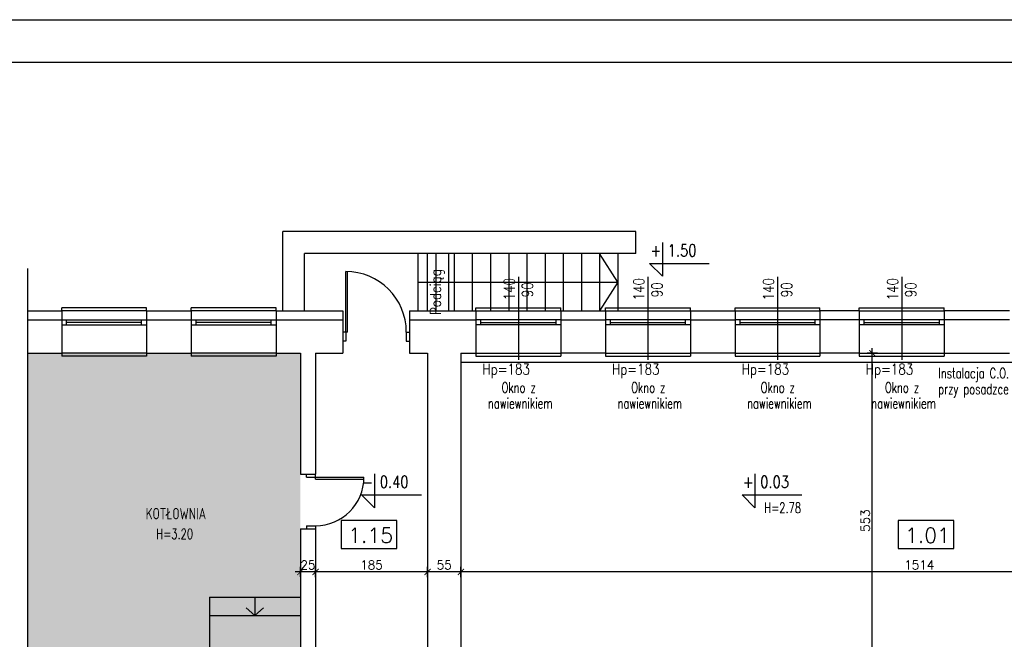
# Model space of a CAD drawing. Header units: millimetres. Extents: x 31969 to 285678, y -69766 to -1123.
# Tile 62 of 102: x 140200 to 141825, y -6734 to -5711. Entities that reach past the tile are written whole.
import ezdxf
from ezdxf.enums import TextEntityAlignment as Align
from ezdxf.lldxf.tags import DXFTag

# ---------------------------------------------------------------- set-up
doc = ezdxf.new("R2010")
doc.units = ezdxf.units.MM
for name, color, linetype in [('a-izolacja 1', 3, 'Continuous'), ('a-koty', 1, 'Continuous'), ('a-opis 1', 3, 'Continuous'), ('a-opis 2', 1, 'Continuous'), ('a-opis 3', 15, 'Continuous'), ('a-opis stolarki 1', 3, 'Continuous'), ('a-schody', 3, 'Continuous'), ('a-stolarka istniejąca', 3, 'Continuous'), ('a-stolarka okienna', 3, 'Continuous'), ('a-szkło', 4, 'Continuous'), ('a-szraf', 252, 'Continuous'), ('a-wymiary', 11, 'Continuous'), ('a-ściany istniejące murowane', 6, 'Continuous')]:
    doc.layers.add(name, color=color, linetype=linetype)
doc.styles.add('MAREK', font='simplex.shx')
doc.styles.add('RS01507', font='romans.shx', dxfattribs={"width": 0.7, "height": 0.15})
doc.styles.add('WYMIAR', font='romans.shx', dxfattribs={"width": 0.8})
tags = doc.linetypes.add('DASHED', pattern=[0.75, 0.5, -0.25]).pattern_tags.tags
tags[6:7] = [DXFTag(74, 4), DXFTag(75, 0), DXFTag(340, '0'), DXFTag(46, 1.0), DXFTag(50, 0.0), DXFTag(44, 0.0), DXFTag(45, 0.0)]
tags[4:5] = [DXFTag(74, 4), DXFTag(75, 0), DXFTag(340, '0'), DXFTag(46, 1.0), DXFTag(50, 0.0), DXFTag(44, 0.0), DXFTag(45, 0.0)]
doc.dimstyles.new('MAREK', dxfattribs={"dimscale": 0.85, "dimtxt": 17, "dimasz": 12, "dimexe": 10, "dimexo": 0.625, "dimgap": 5, "dimtad": 1, "dimdec": 1, "dimdsep": 46, "dimtxsty": 'MAREK', "dimblk1": 'ARCHTICK', "dimblk2": 'ARCHTICK', "dimsah": 1, "dimcen": 2.5, "dimdle": 10, "dimadec": 0, "dimazin": 0, "dimtfac": 1, "dimtdec": 1, "dimtmove": 1, "dimatfit": 3, "dimldrblk": 'ARCHTICK', "dimfxl": 0, "dimtolj": 1, "dimtzin": 0, "dimarcsym": 0})

# ---------------------------------------------------------------- blocks, each defined once
blk = doc.blocks.new('_ARCHTICK')
at = {"color": 0, "linetype": 'ByBlock', "const_width": 0.15}
blk.add_lwpolyline([(-0.5, -0.5), (0.5, 0.5)], dxfattribs=at)
blk = doc.blocks.new('*D65')
at = {"layer": 'a-wymiary', "color": 0, "lineweight": -2, "ltscale": 100}
for p, q in [((141607.5, -6823.4), (141607.5, -6253.4)), ((141616, -6261.9), (141599, -6261.9)), ((141616, -6814.9), (141599, -6814.9))]:
    blk.add_line(p, q, dxfattribs=at)
at = {"layer": 'DEFPOINTS', "color": 0, "ltscale": 100}
for p in [(141607.5, -6261.9), (141618.2, -6261.9), (141623.6, -6814.9)]:
    blk.add_point(p, dxfattribs=at)
at = {"layer": 'a-wymiary', "color": 0, "lineweight": -2, "ltscale": 100, "xscale": 10.2, "yscale": 10.2, "zscale": 10.2}
for p, rotation in [((141607.5, -6261.9), 90), ((141607.5, -6814.9), 270)]:
    blk.add_blockref('_ARCHTICK', p, dxfattribs=dict(at, rotation=rotation))
at = {"layer": 'a-wymiary', "color": 0, "ltscale": 100, "insert": (141596, -6538.4), "char_height": 14.45, "attachment_point": 5, "rotation": 90, "style": 'MAREK'}
blk.add_mtext('\\A1;553', dxfattribs=at)
blk = doc.blocks.new('*D70')
at = {"layer": 'a-wymiary', "color": 0, "lineweight": -2, "ltscale": 100}
for p, q in [((140928.1, -6631.7), (140928.1, -6614.7)), ((142442.1, -6631.7), (142442.1, -6614.7)), ((142450.6, -6623.2), (140919.6, -6623.2))]:
    blk.add_line(p, q, dxfattribs=at)
at = {"layer": 'DEFPOINTS', "color": 0, "ltscale": 100}
for p in [(140928.1, -6623.2), (140928.1, -6632.6), (142442.1, -6632.6)]:
    blk.add_point(p, dxfattribs=at)
at = {"layer": 'a-wymiary', "color": 0, "lineweight": -2, "ltscale": 100, "xscale": 10.2, "yscale": 10.2, "zscale": 10.2, "rotation": 180}
blk.add_blockref('_ARCHTICK', (140928.1, -6623.2), dxfattribs=at)
at = {"layer": 'a-wymiary', "color": 0, "lineweight": -2, "ltscale": 100, "xscale": 10.2, "yscale": 10.2, "zscale": 10.2}
blk.add_blockref('_ARCHTICK', (142442.1, -6623.2), dxfattribs=at)
at = {"layer": 'a-wymiary', "color": 0, "ltscale": 100, "insert": (141685.1, -6611.7), "char_height": 14.45, "attachment_point": 5, "style": 'MAREK'}
blk.add_mtext('\\A1;1514', dxfattribs=at)
blk = doc.blocks.new('*D120')
at = {"layer": 'a-wymiary', "color": 0, "lineweight": -2, "ltscale": 100}
for p, q in [((140873.1, -6631.7), (140873.1, -6614.7)), ((140928.1, -6631.7), (140928.1, -6614.7)), ((140936.6, -6623.2), (140864.6, -6623.2))]:
    blk.add_line(p, q, dxfattribs=at)
at = {"layer": 'DEFPOINTS', "color": 0, "ltscale": 100}
for p in [(140873.1, -6623.2), (140873.1, -6644), (140928.1, -6644)]:
    blk.add_point(p, dxfattribs=at)
at = {"layer": 'a-wymiary', "color": 0, "lineweight": -2, "ltscale": 100, "xscale": 10.2, "yscale": 10.2, "zscale": 10.2, "rotation": 180}
blk.add_blockref('_ARCHTICK', (140873.1, -6623.2), dxfattribs=at)
at = {"layer": 'a-wymiary', "color": 0, "lineweight": -2, "ltscale": 100, "xscale": 10.2, "yscale": 10.2, "zscale": 10.2}
blk.add_blockref('_ARCHTICK', (140928.1, -6623.2), dxfattribs=at)
at = {"layer": 'a-wymiary', "color": 0, "ltscale": 100, "insert": (140900.6, -6611.7), "char_height": 14.45, "attachment_point": 5, "style": 'MAREK'}
blk.add_mtext('\\A1;55', dxfattribs=at)
blk = doc.blocks.new('*D121')
at = {"layer": 'a-wymiary', "color": 0, "lineweight": -2, "ltscale": 100}
for p, q in [((140688.1, -6631.7), (140688.1, -6614.7)), ((140873.1, -6631.7), (140873.1, -6614.7)), ((140881.6, -6623.2), (140679.6, -6623.2))]:
    blk.add_line(p, q, dxfattribs=at)
at = {"layer": 'DEFPOINTS', "color": 0, "ltscale": 100}
for p in [(140688.1, -6623.2), (140688.1, -6634.9), (140873.1, -6644)]:
    blk.add_point(p, dxfattribs=at)
at = {"layer": 'a-wymiary', "color": 0, "lineweight": -2, "ltscale": 100, "xscale": 10.2, "yscale": 10.2, "zscale": 10.2, "rotation": 180}
blk.add_blockref('_ARCHTICK', (140688.1, -6623.2), dxfattribs=at)
at = {"layer": 'a-wymiary', "color": 0, "lineweight": -2, "ltscale": 100, "xscale": 10.2, "yscale": 10.2, "zscale": 10.2}
blk.add_blockref('_ARCHTICK', (140873.1, -6623.2), dxfattribs=at)
at = {"layer": 'a-wymiary', "color": 0, "ltscale": 100, "insert": (140780.6, -6611.7), "char_height": 14.45, "attachment_point": 5, "style": 'MAREK'}
blk.add_mtext('\\A1;185', dxfattribs=at)
blk = doc.blocks.new('*D122')
at = {"layer": 'a-wymiary', "color": 0, "lineweight": -2, "ltscale": 100}
for p, q in [((140663.1, -6631.3), (140663.1, -6614.7)), ((140688.1, -6631.7), (140688.1, -6614.7)), ((140696.6, -6623.2), (140654.6, -6623.2))]:
    blk.add_line(p, q, dxfattribs=at)
at = {"layer": 'DEFPOINTS', "color": 0, "ltscale": 100}
for p in [(140663.1, -6623.2), (140663.1, -6631.9), (140688.1, -6634.9)]:
    blk.add_point(p, dxfattribs=at)
at = {"layer": 'a-wymiary', "color": 0, "lineweight": -2, "ltscale": 100, "xscale": 10.2, "yscale": 10.2, "zscale": 10.2, "rotation": 180}
blk.add_blockref('_ARCHTICK', (140663.1, -6623.2), dxfattribs=at)
at = {"layer": 'a-wymiary', "color": 0, "lineweight": -2, "ltscale": 100, "xscale": 10.2, "yscale": 10.2, "zscale": 10.2}
blk.add_blockref('_ARCHTICK', (140688.1, -6623.2), dxfattribs=at)
at = {"layer": 'a-wymiary', "color": 0, "ltscale": 100, "insert": (140675.6, -6611.7), "char_height": 14.45, "attachment_point": 5, "style": 'MAREK'}
blk.add_mtext('\\A1;25', dxfattribs=at)

msp = doc.modelspace()

# ---------------------------------------------------------------- hatches: boundary and pattern name
at = {"layer": 'a-szraf', "ltscale": 30}
h = msp.add_hatch(dxfattribs=at)
h.set_pattern_fill('DOTS', color=256, scale=3)
h.paths.add_polyline_path([(140443.07, -7004.86), (140213.07, -7004.86), (140213.07, -7262.86), (140443.07, -7262.86)])
h.paths.add_polyline_path([(140278.07, -6858.86), (140213.07, -6858.86), (140213.07, -6989.86), (140278.07, -6989.86)])
h.paths.add_polyline_path([(140663.07, -6261.86), (140213.07, -6261.86), (140213.07, -6814.86), (140663.07, -6814.86)])

# ---------------------------------------------------------------- linework, layer by layer
at = {"layer": 'a-izolacja 1'}
for p, q in [((140213.07, -6206.86), (140269.07, -6206.86)), ((140409.07, -6206.86), (140483.07, -6206.86)), ((140623.07, -6206.86), (140733.07, -6206.86)), ((140843.07, -6206.86), (140953.07, -6206.86)), ((141093.07, -6206.86), (141167.07, -6206.86)), ((141307.07, -6206.86), (141381.07, -6206.86)), ((141586.07, -6206.86), (141521.07, -6206.86)), ((141834.07, -6206.86), (141726.07, -6206.86))]:
    msp.add_line(p, q, dxfattribs=at)
at = {"layer": 'a-koty'}
for points in [[(141260.95, -6078.92), (141260.95, -6134.8), (141239.72, -6113.57), (141338.37, -6113.57)], [(140785.52, -6461.33), (140785.52, -6517.21), (140764.3, -6495.98), (140862.95, -6495.98)], [(141413.73, -6461.33), (141413.73, -6517.21), (141392.51, -6495.98), (141491.16, -6495.98)]]:
    msp.add_lwpolyline(points, dxfattribs=at)
at = {"layer": 'a-opis 2', "ltscale": 2}
for points in [[(144793.33, -8680.89), (139893.33, -8680.89), (139893.33, -5710.89), (144793.33, -5710.89)], [(140143.33, -5780.89), (144723.33, -5780.89), (144723.33, -8610.89), (140143.33, -8610.89)]]:
    msp.add_lwpolyline(points, close=True, dxfattribs=at)
at = {"layer": 'a-opis 3'}
for points in [[(140822.51, -6538.39), (140730.6, -6538.39), (140730.6, -6584.63), (140822.51, -6584.63)], [(141741.97, -6538.39), (141650.05, -6538.39), (141650.05, -6584.63), (141741.97, -6584.63)]]:
    msp.add_lwpolyline(points, close=True, dxfattribs=at)
at = {"layer": 'a-opis stolarki 1'}
for p, q in [((141023.07, -6135.65), (141023.07, -6272.78)), ((141237.07, -6135.65), (141237.07, -6272.78)), ((141451.07, -6135.65), (141451.07, -6272.78)), ((141656.07, -6135.65), (141656.07, -6272.78))]:
    msp.add_line(p, q, dxfattribs=at)
at = {"layer": 'a-schody'}
for p, q in [((140634.07, -6191.86), (140634.07, -6060.86)), ((141217.07, -6060.86), (140634.07, -6060.86)), ((141217.07, -6096.86), (141217.07, -6060.86)), ((140670.07, -6191.86), (140670.07, -6096.86)), ((141217.07, -6096.86), (140670.07, -6096.86)), ((140857.07, -6096.86), (140857.07, -6191.86)), ((140887.07, -6096.86), (140887.07, -6191.86)), ((140917.07, -6096.86), (140917.07, -6191.86)), ((140947.07, -6096.86), (140947.07, -6191.86)), ((140977.07, -6096.86), (140977.07, -6191.86)), ((141007.07, -6096.86), (141007.07, -6191.86)), ((141037.07, -6096.86), (141037.07, -6191.86)), ((141067.07, -6096.86), (141067.07, -6191.86)), ((141097.07, -6096.86), (141097.07, -6191.86)), ((141127.07, -6096.86), (141127.07, -6191.86)), ((141157.07, -6096.86), (141157.07, -6191.86)), ((141187.07, -6144.36), (141157.07, -6096.86)), ((141187.07, -6096.86), (141187.07, -6191.86)), ((140857.07, -6144.36), (141187.07, -6144.36)), ((141187.07, -6144.36), (141157.07, -6191.86)), ((140513.07, -6664.86), (140513.07, -6814.86)), ((140513.07, -6664.86), (140663.07, -6664.86)), ((140588.07, -6664.86), (140588.07, -6694.86)), ((140513.07, -6694.86), (140663.07, -6694.86)), ((140588.07, -6694.86), (140573.73, -6682.26)), ((140588.07, -6694.86), (140602.41, -6682.26))]:
    msp.add_line(p, q, dxfattribs=at)
at = {"layer": 'a-stolarka istniejąca', "ltscale": 40}
for p, q in [((140738.07, -6226.86), (140738.07, -6126.86)), ((140741.07, -6226.86), (140741.07, -6126.91)), ((140738.07, -6226.86), (140733.07, -6226.86)), ((140738.07, -6226.86), (140738.07, -6241.86)), ((140741.07, -6226.86), (140738.07, -6226.86)), ((140838.07, -6226.86), (140838.07, -6241.86)), ((140838.07, -6226.86), (140843.07, -6226.86)), ((140738.07, -6241.86), (140733.07, -6241.86)), ((140738.07, -6241.86), (140733.07, -6241.86)), ((140838.07, -6241.86), (140843.07, -6241.86)), ((140673.07, -6466.86), (140673.07, -6461.86)), ((140673.07, -6466.86), (140688.07, -6466.86)), ((140688.07, -6466.86), (140688.07, -6461.86)), ((140688.07, -6466.86), (140688.07, -6461.86)), ((140688.07, -6466.86), (140768.07, -6466.86)), ((140688.07, -6469.86), (140688.07, -6466.86)), ((140688.07, -6469.86), (140768.02, -6469.86)), ((140673.07, -6546.86), (140688.07, -6546.86)), ((140673.07, -6546.86), (140673.07, -6551.86)), ((140688.07, -6546.86), (140688.07, -6551.86))]:
    msp.add_line(p, q, dxfattribs=at)
for centre, radius, start, end in [((140738.07, -6226.86), 100, 0, 90), ((140688.07, -6466.86), 80, 270, 0)]:
    msp.add_arc(centre, radius, start, end, dxfattribs=at)
at = {"layer": 'a-stolarka okienna', "linetype": 'DASHED', "lineweight": 25, "ltscale": 20}
for p, q in [((140873.07, -6191.86), (140873.07, -6096.86)), ((140908.07, -6191.86), (140908.07, -6096.86)), ((140409.07, -6191.86), (140269.07, -6191.86)), ((140623.07, -6191.86), (140483.07, -6191.86)), ((140953.07, -6191.86), (141093.07, -6191.86)), ((141167.07, -6191.86), (141307.07, -6191.86)), ((141381.07, -6191.86), (141521.07, -6191.86)), ((141586.07, -6191.86), (141726.07, -6191.86)), ((140409.07, -6261.86), (140269.07, -6261.86)), ((140623.07, -6261.86), (140483.07, -6261.86)), ((140953.07, -6261.86), (141093.07, -6261.86)), ((141167.07, -6261.86), (141307.07, -6261.86)), ((141381.07, -6261.86), (141521.07, -6261.86)), ((141586.07, -6261.86), (141726.07, -6261.86))]:
    msp.add_line(p, q, dxfattribs=at)
at = {"layer": 'a-stolarka okienna', "ltscale": 40}
for p, q in [((140269.07, -6191.86), (140269.07, -6186.86)), ((140409.07, -6186.86), (140269.07, -6186.86)), ((140409.07, -6191.86), (140409.07, -6186.86)), ((140483.07, -6191.86), (140483.07, -6186.86)), ((140623.07, -6186.86), (140483.07, -6186.86)), ((140623.07, -6191.86), (140623.07, -6186.86)), ((140953.07, -6191.86), (140953.07, -6186.86)), ((140953.07, -6186.86), (141093.07, -6186.86)), ((141093.07, -6191.86), (141093.07, -6186.86)), ((141167.07, -6191.86), (141167.07, -6186.86)), ((141167.07, -6186.86), (141307.07, -6186.86)), ((141307.07, -6191.86), (141307.07, -6186.86)), ((141381.07, -6191.86), (141381.07, -6186.86)), ((141381.07, -6186.86), (141521.07, -6186.86)), ((141521.07, -6191.86), (141521.07, -6186.86)), ((141586.07, -6191.86), (141586.07, -6186.86)), ((141586.07, -6186.86), (141726.07, -6186.86)), ((141726.07, -6191.86), (141726.07, -6186.86)), ((140269.07, -6261.86), (140269.07, -6266.86)), ((140409.07, -6266.86), (140269.07, -6266.86)), ((140409.07, -6261.86), (140409.07, -6266.86)), ((140483.07, -6261.86), (140483.07, -6266.86)), ((140623.07, -6266.86), (140483.07, -6266.86)), ((140623.07, -6261.86), (140623.07, -6266.86)), ((140953.07, -6261.86), (140953.07, -6266.86)), ((140953.07, -6266.86), (141093.07, -6266.86)), ((141093.07, -6261.86), (141093.07, -6266.86)), ((141167.07, -6261.86), (141167.07, -6266.86)), ((141167.07, -6266.86), (141307.07, -6266.86)), ((141307.07, -6261.86), (141307.07, -6266.86)), ((141381.07, -6261.86), (141381.07, -6266.86)), ((141381.07, -6266.86), (141521.07, -6266.86)), ((141521.07, -6261.86), (141521.07, -6266.86)), ((141586.07, -6261.86), (141586.07, -6266.86)), ((141586.07, -6266.86), (141726.07, -6266.86)), ((141726.07, -6261.86), (141726.07, -6266.86))]:
    msp.add_line(p, q, dxfattribs=at)
at = {"layer": 'a-stolarka okienna'}
for p, q in [((140269.07, -6206.86), (140409.07, -6206.86)), ((140276.85, -6214.86), (140276.85, -6206.86)), ((140400.85, -6214.86), (140400.85, -6206.86)), ((140483.07, -6206.86), (140623.07, -6206.86)), ((140490.85, -6214.86), (140490.85, -6206.86)), ((140614.85, -6214.86), (140614.85, -6206.86)), ((141093.07, -6206.86), (140953.07, -6206.86)), ((140961.3, -6214.86), (140961.3, -6206.86)), ((141085.3, -6214.86), (141085.3, -6206.86)), ((141307.07, -6206.86), (141167.07, -6206.86)), ((141175.3, -6214.86), (141175.3, -6206.86)), ((141299.3, -6214.86), (141299.3, -6206.86)), ((141521.07, -6206.86), (141381.07, -6206.86)), ((141389.3, -6214.86), (141389.3, -6206.86)), ((141513.3, -6214.86), (141513.3, -6206.86)), ((141726.07, -6206.86), (141586.07, -6206.86)), ((141594.3, -6214.86), (141594.3, -6206.86)), ((141718.3, -6214.86), (141718.3, -6206.86)), ((140269.07, -6214.86), (140408.85, -6214.86)), ((140483.07, -6214.86), (140622.85, -6214.86)), ((141093.07, -6214.86), (140953.3, -6214.86)), ((141307.07, -6214.86), (141167.3, -6214.86)), ((141521.07, -6214.86), (141381.3, -6214.86)), ((141726.07, -6214.86), (141586.3, -6214.86))]:
    msp.add_line(p, q, dxfattribs=at)
at = {"layer": 'a-stolarka okienna', "linetype": 'DASHED', "lineweight": 25, "ltscale": 40}
msp.add_line((140928.07, -6276.86), (143121.07, -6276.86), dxfattribs=at)
at = {"layer": 'a-szkło', "ltscale": 2}
for p, q in [((140400.85, -6210.86), (140276.85, -6210.86)), ((140614.85, -6210.86), (140490.85, -6210.86)), ((140961.3, -6210.86), (141085.3, -6210.86)), ((141175.3, -6210.86), (141299.3, -6210.86)), ((141389.3, -6210.86), (141513.3, -6210.86)), ((141594.3, -6210.86), (141718.3, -6210.86))]:
    msp.add_line(p, q, dxfattribs=at)
at = {"layer": 'a-ściany istniejące murowane'}
for p, q in [((140213.07, -7402.86), (140213.07, -6121.86)), ((140213.07, -6191.86), (140269.07, -6191.86)), ((140269.07, -6191.86), (140269.07, -6261.86)), ((140409.07, -6191.86), (140483.07, -6191.86)), ((140409.07, -6191.86), (140409.07, -6261.86)), ((140483.07, -6191.86), (140483.07, -6261.86)), ((140623.07, -6191.86), (140623.07, -6261.86)), ((140623.07, -6191.86), (140733.07, -6191.86)), ((140733.07, -6191.86), (140733.07, -6261.86)), ((140843.07, -6191.86), (140843.07, -6261.86)), ((140843.07, -6191.86), (140953.07, -6191.86)), ((140953.07, -6191.86), (140953.07, -6261.86)), ((141093.07, -6191.86), (141093.07, -6261.86)), ((141093.07, -6191.86), (141167.07, -6191.86)), ((141167.07, -6191.86), (141167.07, -6261.86)), ((141307.07, -6191.86), (141307.07, -6261.86)), ((141307.07, -6191.86), (141381.07, -6191.86)), ((141381.07, -6191.86), (141381.07, -6261.86)), ((141521.07, -6191.86), (141521.07, -6261.86)), ((141586.07, -6191.86), (141521.07, -6191.86)), ((141586.07, -6191.86), (141586.07, -6261.86)), ((141726.07, -6191.86), (141726.07, -6261.86)), ((141834.07, -6191.86), (141726.07, -6191.86)), ((140213.07, -6261.86), (140269.07, -6261.86)), ((140409.07, -6261.86), (140483.07, -6261.86)), ((140623.07, -6261.86), (140663.07, -6261.86)), ((140663.07, -6261.86), (140663.07, -6461.86)), ((140688.07, -6261.86), (140688.07, -6461.86)), ((140688.07, -6261.86), (140733.07, -6261.86)), ((140843.07, -6261.86), (140873.07, -6261.86)), ((140873.07, -6261.86), (140873.07, -6814.86)), ((140928.07, -6261.86), (140928.07, -6814.86)), ((140928.07, -6261.86), (140953.07, -6261.86)), ((141167.07, -6261.86), (141093.07, -6261.86)), ((141381.07, -6261.86), (141307.07, -6261.86)), ((141586.07, -6261.86), (141521.07, -6261.86)), ((141726.07, -6261.86), (141834.07, -6261.86)), ((140663.07, -6461.86), (140688.07, -6461.86)), ((140663.07, -6551.86), (140688.07, -6551.86)), ((140663.07, -6551.86), (140663.07, -6814.86)), ((140688.07, -6551.86), (140688.07, -6814.86))]:
    msp.add_line(p, q, dxfattribs=at)

# ---------------------------------------------------------------- texts
at = {"layer": 'a-koty', "char_height": 19.8, "width": 462.9754, "attachment_point": 1, "style": 'WYMIAR'}
for s, insert in [('+ 1.50', (141241.16, -6082.07)), ('- 0.40', (140765.73, -6464.48)), ('+ 0.03', (141393.94, -6464.48))]:
    msp.add_mtext(s, dxfattribs=dict(at, insert=insert))
at = {"layer": 'a-opis 1', "ltscale": 40, "style": 'RS01507', "width": 0.7}
for s, height, p in [('Instalacja C.O.', 17.1027, (141716.57, -6294.77)), ('Okno z ', 17.103, (140995.27, -6318.49)), ('Okno z ', 17.103, (141209.27, -6318.49)), ('Okno z ', 17.103, (141423.27, -6318.49)), ('Okno z ', 17.103, (141628.27, -6318.49)), ('przy posadzce', 17.1027, (141716.3, -6320.97)), ('nawiewnikiem', 17.1027, (140972.86, -6344.69)), ('nawiewnikiem', 17.1027, (141186.86, -6344.69)), ('nawiewnikiem', 17.1027, (141400.86, -6344.69)), ('nawiewnikiem', 17.1027, (141605.86, -6344.69))]:
    msp.add_text(s, height=height, dxfattribs=at).set_placement(p, align=Align.MIDDLE_LEFT)
for s, height, p in [('KOTŁOWNIA', 18.813, (140407.78, -6536.24)), (' H=2.78', 17.103, (141421.03, -6525.78)), (' H=3.20', 17.103, (140417.14, -6568.82))]:
    msp.add_text(s, height=height, dxfattribs=at).set_placement(p)
at = {"layer": 'a-opis 3', "style": 'MAREK'}
for s, p in [('1.15', (140742.07, -6574.93)), ('1.01', (141661.53, -6574.93))]:
    msp.add_text(s, height=24.659, dxfattribs=at).set_placement(p)
at = {"layer": 'a-opis stolarki 1', "char_height": 18, "width": 35.8438, "rotation": 90, "style": 'WYMIAR'}
for s, insert, attachment_point in [('Podciąg', (140901.26, -6122.87), 9), ('{\\W0.995659; }\\P 140\\P{\\W0.34804; }90', (141047.05, -6174.64), 7), ('{\\W0.995659; }\\P 140\\P{\\W0.34804; }90', (141261.05, -6174.64), 7), ('{\\W0.995659; }\\P 140\\P{\\W0.34804; }90', (141475.05, -6174.64), 7), ('{\\W0.995659; }\\P 140\\P{\\W0.34804; }90', (141680.05, -6174.64), 7)]:
    msp.add_mtext(s, dxfattribs=dict(at, insert=insert, attachment_point=attachment_point))
at = {"layer": 'a-opis stolarki 1', "char_height": 18, "width": 35.8438, "attachment_point": 9, "style": 'WYMIAR'}
for insert in [(141042.18, -6303.18), (141256.18, -6303.18), (141470.18, -6303.18), (141675.18, -6303.18)]:
    msp.add_mtext('Hp=183', dxfattribs=dict(at, insert=insert))

# ---------------------------------------------------------------- dimensions: what is measured, and where the dimension line sits
at = {"layer": 'a-wymiary', "ltscale": 100}
dim = msp.add_linear_dim(base=(141607.46, -6261.86), p1=(141623.61, -6814.86), p2=(141618.24, -6261.86), angle=90, dimstyle='MAREK', dxfattribs=at)
dim.commit()
dim.dimension.update_dxf_attribs({"geometry": '*D65', "text_midpoint": (141595.99, -6538.36)})
dim = msp.add_linear_dim(base=(140663.07, -6623.2), p1=(140688.07, -6634.86), p2=(140663.07, -6631.88), dimstyle='MAREK', dxfattribs=at)
dim.commit()
dim.dimension.update_dxf_attribs({"geometry": '*D122', "text_midpoint": (140675.57, -6623.2), "dimtype": 160})
for base, p1, p2, picture, middle in [((140688.07, -6623.2), (140873.07, -6643.96), (140688.07, -6634.86), '*D121', (140780.57, -6611.73)), ((140873.07, -6623.2), (140928.07, -6643.96), (140873.07, -6643.96), '*D120', (140900.57, -6611.73)), ((140928.07, -6623.2), (142442.07, -6632.63), (140928.07, -6632.63), '*D70', (141685.07, -6611.73))]:
    dim = msp.add_linear_dim(base=base, p1=p1, p2=p2, dimstyle='MAREK', dxfattribs=at)
    dim.commit()
    dim.dimension.update_dxf_attribs({"geometry": picture, "text_midpoint": middle})

doc.saveas('drawing.dxf')
